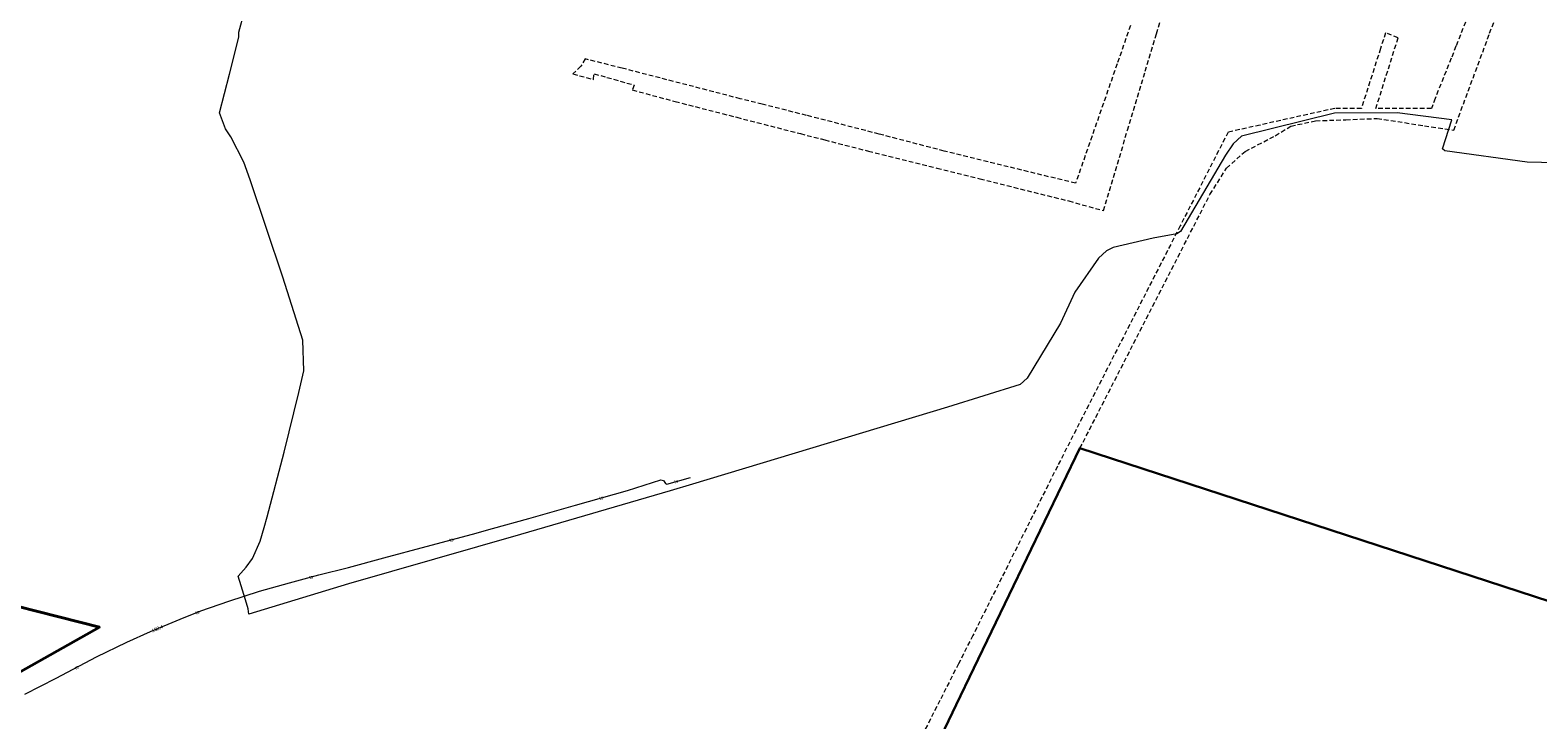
# Model space of a CAD drawing. Header units: metres. Extents: x 5548743 to 5556416, y 5707500 to 5714000.
# Tile 107 of 203: x 5552408 to 5552897, y 5711783 to 5712007. Entities that reach past the tile are written whole.
import ezdxf
from ezdxf.enums import TextEntityAlignment as Align

# ---------------------------------------------------------------- set-up
doc = ezdxf.new("R2010")
doc.units = ezdxf.units.M
doc.header["$MEASUREMENT"] = 0
doc.linetypes.add('1.5_0.75', pattern=[2.25, 1.5, -0.75])
doc.linetypes.add('219-1000', pattern=[0])
doc.layers.get('0').update_dxf_attribs({"color": 2, "linetype": 'CONTINUOUS', "lineweight": 5})
for name, color, linetype in [('216-obręb ewidencyjny', 7, 'CONTINUOUS'), ('218-kontur użytku gruntowego', 7, 'CONTINUOUS'), ('219-działka ewidencyjna', 7, 'CONTINUOUS'), ('przewód telekomunikacyjny podziemny', 7, 'CONTINUOUS'), ('przewód telekomunikacyjny podziemny-Atr1', 7, 'CONTINUOUS'), ('rzedna', 7, 'CONTINUOUS'), ('rzedna-Atr2', 7, 'CONTINUOUS')]:
    doc.layers.add(name, color=color, linetype=linetype)
doc.styles.get("Standard").update_dxf_attribs({"font": 'Working1250', "width": 0.75})

# ---------------------------------------------------------------- blocks, each defined once
blk = doc.blocks.new('PW01')
at = {"linetype": 'Continuous', "lineweight": 13}
h = blk.add_hatch(color=0, dxfattribs=at)
edge = h.paths.add_edge_path()
edge.add_arc((0, 0), 0.18, 0, 360)

msp = doc.modelspace()

# ---------------------------------------------------------------- linework, layer by layer
at = {"layer": '216-obręb ewidencyjny', "color": 4, "linetype": 'Continuous', "lineweight": 35, "flags": 128}
for points in [[(5552390.76, 5711790.34), (5552430.77, 5711812.79), (5552196.55, 5711872.33)], [(5552196.55, 5711872.33), (5552430.77, 5711812.79), (5552390.76, 5711790.34)]]:
    msp.add_lwpolyline(points, dxfattribs=at)
at = {"layer": '218-kontur użytku gruntowego', "color": 70, "linetype": '1.5_0.75', "lineweight": 18, "flags": 128}
for points in [[(5552881.71, 5712005.59), (5552888.47, 5712023.28)], [(5552773.6, 5712005.43), (5552777.09, 5712017.07)], [(5552875.49, 5712013.43), (5552870.79, 5712001.36)], [(5552765.18, 5712008.11), (5552760.85, 5711995.62)], [(5552769.95, 5711993.24), (5552773.6, 5712005.43)], [(5552847.92, 5712005.69), (5552846.3, 5712000.6)], [(5552852.02, 5712004.11), (5552847.92, 5712005.69)], [(5552881.04, 5712003.75), (5552881.71, 5712005.59)], [(5552846.3, 5712000.6), (5552840.11, 5711981.2)], [(5552844.8, 5711981.19), (5552852.02, 5712004.11)], [(5552870.79, 5712001.36), (5552869.23, 5711997.46)], [(5552870.06, 5711974.15), (5552881.04, 5712003.75)], [(5552588.34, 5711997.25), (5552586.92, 5711994.85)], [(5552600.25, 5711994.26), (5552588.34, 5711997.25)], [(5552760.85, 5711995.62), (5552747.39, 5711956.9)], [(5552869.23, 5711997.46), (5552864, 5711984.43)], [(5552586.92, 5711994.85), (5552584.3, 5711992.38)], [(5552584.3, 5711992.38), (5552591.02, 5711990.59)], [(5552591.02, 5711990.59), (5552591.16, 5711992.43)], [(5552591.16, 5711992.43), (5552595.35, 5711991.26)], [(5552595.35, 5711991.26), (5552604.14, 5711988.79)], [(5552630, 5711986.56), (5552600.25, 5711994.26)], [(5552764.21, 5711974.1), (5552769.95, 5711993.24)], [(5552604.14, 5711988.79), (5552603.59, 5711987.18)], [(5552603.59, 5711987.18), (5552617.49, 5711983.45)], [(5552638.62, 5711984.33), (5552630, 5711986.56)], [(5552617.49, 5711983.45), (5552637.48, 5711978.31)], [(5552645.75, 5711982.54), (5552638.62, 5711984.33)], [(5552660.1, 5711978.93), (5552645.75, 5711982.54)], [(5552831.49, 5711981.21), (5552807.22, 5711975.8)], [(5552840.11, 5711981.2), (5552831.49, 5711981.21)], [(5552862.81, 5711981.18), (5552844.8, 5711981.19)], [(5552864, 5711984.43), (5552862.81, 5711981.18)], [(5552637.48, 5711978.31), (5552658.13, 5711973.01)], [(5552683.65, 5711972.85), (5552660.1, 5711978.93)], [(5552807.22, 5711975.8), (5552796.87, 5711973.49)], [(5552812.18, 5711972.32), (5552817.21, 5711975.46)], [(5552817.21, 5711975.46), (5552825.22, 5711977.16)], [(5552825.22, 5711977.16), (5552835.1, 5711977.54)], [(5552835.1, 5711977.54), (5552845.2, 5711977.92)], [(5552845.2, 5711977.92), (5552860.54, 5711975.59)], [(5552860.54, 5711975.59), (5552870.06, 5711974.15)], [(5552658.13, 5711973.01), (5552664.87, 5711971.29)], [(5552664.87, 5711971.29), (5552666.03, 5711970.98)], [(5552666.03, 5711970.98), (5552680.18, 5711967.34)], [(5552704.73, 5711967.35), (5552683.65, 5711972.85)], [(5552756.49, 5711948.02), (5552764.21, 5711974.1)], [(5552796.87, 5711973.49), (5552781.3, 5711943.08)], [(5552802.43, 5711967.25), (5552812.18, 5711972.32)], [(5552680.18, 5711967.34), (5552702.42, 5711961.81)], [(5552747.39, 5711956.9), (5552704.73, 5711967.35)], [(5552796.35, 5711961.79), (5552802.43, 5711967.25)], [(5552702.42, 5711961.81), (5552716.36, 5711958.34)], [(5552790.99, 5711953.28), (5552796.35, 5711961.79)], [(5552716.36, 5711958.34), (5552745.17, 5711951.15)], [(5552745.17, 5711951.15), (5552756.49, 5711948.02)], [(5552748.79, 5711870.89), (5552790.99, 5711953.28)], [(5552781.3, 5711943.08), (5552741.49, 5711865.04)], [(5552748.79, 5711870.89), (5552708.6, 5711787.68)], [(5552708.6, 5711787.68), (5552748.79, 5711870.89)], [(5552752, 5711869.84), (5552748.79, 5711870.89)], [(5552756.45, 5711868.38), (5552752, 5711869.84)], [(5552921.79, 5711814.41), (5552756.45, 5711868.38)], [(5552741.49, 5711865.04), (5552714.07, 5711810.18)], [(5552714.07, 5711810.18), (5552709.39, 5711800.95)], [(5552709.39, 5711800.95), (5552703.36, 5711789.06)], [(5552708.6, 5711787.68), (5552674.36, 5711715.97)], [(5552674.36, 5711715.97), (5552708.6, 5711787.68)], [(5552703.36, 5711789.06), (5552690.93, 5711764.52)]]:
    msp.add_lwpolyline(points, dxfattribs=at)
at = {"layer": '219-działka ewidencyjna', "color": 94, "linetype": '219-1000', "lineweight": 30, "flags": 128}
for points in [[(5552708.6, 5711787.68), (5552748.79, 5711870.89)], [(5552921.79, 5711814.41), (5552748.79, 5711870.89)], [(5552708.6, 5711787.68), (5552674.36, 5711715.97)]]:
    msp.add_lwpolyline(points, dxfattribs=at)
at = {"layer": 'przewód telekomunikacyjny podziemny', "color": 30, "linetype": 'Continuous', "lineweight": 18, "flags": 128}
for points in [[(5552939.94, 5711962.7), (5552893.88, 5711963.7), (5552867.18, 5711967.45), (5552866.43, 5711968.06), (5552869.49, 5711977.48), (5552851.74, 5711979.71), (5552831.34, 5711979.6), (5552801.22, 5711972.15), (5552798.48, 5711969.72), (5552796.06, 5711965.97), (5552781.43, 5711941.28), (5552780.21, 5711940.46), (5552772.55, 5711939.07), (5552759.62, 5711936.1), (5552757.45, 5711935), (5552754.87, 5711932.58), (5552747.18, 5711921.6), (5552742.54, 5711911.53), (5552731.63, 5711893.64), (5552729.38, 5711891.62), (5552705.8, 5711884.2), (5552623.1, 5711859.29), (5552615.89, 5711857.07), (5552567.35, 5711842.9), (5552511.55, 5711826.94), (5552479.2, 5711817.07), (5552478.93, 5711818.77), (5552478.07, 5711821.68), (5552475.69, 5711829.39), (5552478.33, 5711832.26), (5552480.34, 5711835.16), (5552482.84, 5711840.79), (5552484.13, 5711845.21), (5552485.17, 5711848.65), (5552490.62, 5711869.59), (5552495.36, 5711889.01), (5552497.04, 5711896.04), (5552496.66, 5711905.97), (5552490.21, 5711926.38), (5552479.65, 5711958.04), (5552477.53, 5711963.75), (5552473.3, 5711971.95), (5552471.64, 5711974.59), (5552469.69, 5711979.77), (5552472.87, 5711992.26), (5552475.95, 5712004.31), (5552475.92, 5712005.92), (5552477.76, 5712012.68)], [(5552406.52, 5711791.06), (5552416.63, 5711796.25), (5552429.71, 5711803.2), (5552439.64, 5711808.02), (5552447.31, 5711811.44), (5552456.9, 5711815.46), (5552463.59, 5711818.13), (5552472.74, 5711821.32), (5552482.67, 5711824.57), (5552492.36, 5711827.23), (5552501.9, 5711829.8), (5552511.53, 5711832.17), (5552523, 5711835.34), (5552536.68, 5711839.01), (5552551.75, 5711843.03), (5552558.25, 5711844.87), (5552570.06, 5711848.13), (5552585.15, 5711852.42), (5552602.07, 5711857.22), (5552612.88, 5711860.69), (5552613.74, 5711860.46), (5552614.32, 5711859.42), (5552614.73, 5711859.22), (5552622.41, 5711861.46)]]:
    msp.add_lwpolyline(points, dxfattribs=at)

# ---------------------------------------------------------------- block references
at = {"layer": 'rzedna', "color": 30, "linetype": 'Continuous', "lineweight": 18}
msp.add_blockref('PW01', (5552447.31, 5711811.44), dxfattribs=at)

# ---------------------------------------------------------------- texts
at = {"layer": 'przewód telekomunikacyjny podziemny-Atr1', "color": 30, "width": 0.9}
for rotation, p in [(16.26, (5552617.24, 5711859.95)), (15.838, (5552592.94, 5711854.63)), (14.936, (5552544.3, 5711841.04)), (15.077, (5552498.79, 5711828.96)), (21.757, (5552461.91, 5711817.46)), (27.983, (5552422.8, 5711799.53))]:
    msp.add_text('ts', height=1.125, rotation=rotation, dxfattribs=at).set_placement(p, align=Align.MIDDLE_LEFT)
at = {"layer": 'rzedna-Atr2', "color": 30, "width": 0.9}
msp.add_text('132.4', height=1.125, rotation=22.742, dxfattribs=at).set_placement((5552447.71, 5711811.61), align=Align.MIDDLE_LEFT)

doc.saveas('drawing.dxf')
